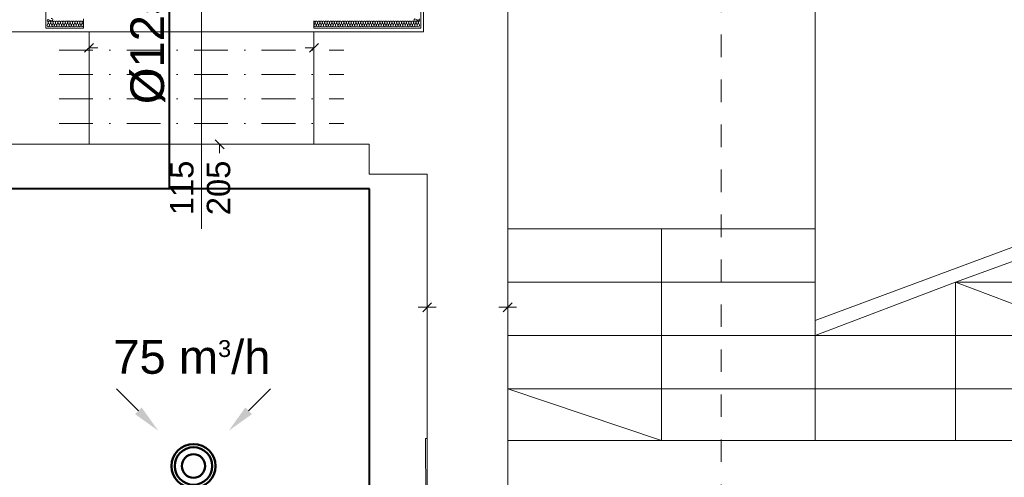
# Model space of a CAD drawing. Header units: millimetres. Extents: x 178516 to 426772, y -178579 to -115871.
# Tile 25 of 256: x 218993 to 224247, y -128816 to -126374. Entities that reach past the tile are written whole.
import ezdxf

# ---------------------------------------------------------------- set-up
doc = ezdxf.new("R2010")
doc.units = ezdxf.units.MM
doc.header["$MEASUREMENT"] = 0
doc.linetypes.add('Kropki i Kreski', pattern=[360, 180, -90, 0, -90])
doc.linetypes.add('Przerywana', pattern=[240, 120, -120])
doc.layers.get('0').update_dxf_attribs({"color": 252, "lineweight": 5})
for name, color, linetype, lineweight in [('840-G Znaczniki ogólne_Nr_pióra__3', 252, 'Continuous', 5), ('HVAC_exhaust_W1.1', 30, 'Continuous', 50), ('IS_nawiew', 5, 'Continuous', 40), ('IS_wywiew', 1, 'Continuous', 40), ('Nowe_! NAZWY POM_Nr_pióra__19', 252, 'Continuous', 5), ('Nowe_320-W Umeblowanie_Nr_pióra__181', 252, 'Continuous', 5), ('Nowe_810-G Ogólne_Nr_pióra__21', 252, 'Continuous', 5), ('Nowe_820-G Rysunki Obrazki_Nr_pióra__24', 252, 'Continuous', 5), ('Nowe_820-G Rysunki Obrazki_Nr_pióra__27', 252, 'Continuous', 5), ('Nowe_Nowe_220(1)-A Ściany zewnętrzne_Nr_pióra__57', 252, 'Continuous', 5), ('Nowe_TABELKA_Nr_pióra__1', 252, 'Continuous', 5)]:
    doc.layers.add(name, color=color, linetype=linetype, lineweight=lineweight)
doc.layers.add('HVAC_exhaust_W1', color=7, linetype='Continuous', lineweight=50, true_color=0xd10000)
doc.styles.add('GENERATED_STYLE_1', font='arial.ttf')
doc.styles.add('WE12', font='arial.ttf')
doc.styles.add('WE2', font='arial.ttf')

# ---------------------------------------------------------------- blocks, each defined once
blk = doc.blocks.new('podkład 20251118')
at = {"color": 252, "linetype": 'Continuous', "lineweight": 5}
for p, q in [((219387.3, -126500.1), (219339.8, -126547.6)), ((220539.6, -126547.6), (220587.1, -126500.1)), ((219363.6, -126523.9), (219411.1, -126523.9)), ((220563.4, -126523.9), (220515.9, -126523.9)), ((220083.9, -127062.2), (220036.4, -127014.7)), ((220060.2, -127038.4), (220060.2, -127085.9)), ((221144.2, -127932.1), (221191.7, -127884.6)), ((221191.7, -127884.6), (221144.2, -127932.1)), ((221573.7, -127932.1), (221621.2, -127884.6)), ((221621.2, -127884.6), (221573.7, -127932.1)), ((221168, -127908.3), (221120.5, -127908.3)), ((221168, -127908.3), (221215.5, -127908.3)), ((221597.5, -127908.3), (221550, -127908.3)), ((221597.5, -127908.3), (221645, -127908.3))]:
    blk.add_line(p, q, dxfattribs=at)
at = {"layer": '840-G Znaczniki ogólne_Nr_pióra__3', "color": 252, "linetype": 'Przerywana', "lineweight": 5}
blk.add_line((222737, -121893.5), (222737, -143583.5), dxfattribs=at)
at = {"layer": 'Nowe_! NAZWY POM_Nr_pióra__19', "color": 252, "linetype": 'Continuous', "lineweight": 5}
for p, q in [((220858, -127038.4), (218658, -127038.4)), ((220858, -127198.4), (220858, -127038.4)), ((221168, -127198.4), (220858, -127198.4)), ((221168, -128608.8), (221168, -127198.4)), ((221168, -130173.3), (221159.3, -128608.8)), ((221159.3, -128608.8), (221168, -128608.8))]:
    blk.add_line(p, q, dxfattribs=at)
at = {"layer": 'Nowe_320-W Umeblowanie_Nr_pióra__181', "color": 252, "linetype": 'Continuous', "lineweight": 5}
for p, q in [((219139.9, -126402.4), (219145.2, -126390.3)), ((219146.3, -126390.3), (219151.7, -126402.4)), ((219161.3, -126379), (219149.2, -126373.7)), ((219152.8, -126402.4), (219158.2, -126390.3)), ((219159.3, -126390.3), (219164.7, -126402.4)), ((219165.8, -126402.4), (219171.1, -126390.3)), ((219172.2, -126390.3), (219177.6, -126402.4)), ((219178.7, -126402.4), (219184.1, -126390.3)), ((219185.2, -126390.3), (219190.6, -126402.4)), ((219191.6, -126402.4), (219197, -126390.3)), ((219198.1, -126390.3), (219203.5, -126402.4)), ((219204.6, -126402.4), (219210, -126390.3)), ((219211.1, -126390.3), (219216.5, -126402.4)), ((219217.5, -126402.4), (219222.9, -126390.3)), ((219224, -126390.3), (219229.4, -126402.4)), ((219230.5, -126402.4), (219235.9, -126390.3)), ((219237, -126390.3), (219242.4, -126402.4)), ((219243.4, -126402.4), (219248.8, -126390.3)), ((219249.9, -126390.3), (219255.3, -126402.4)), ((219256.4, -126402.4), (219261.8, -126390.3)), ((219262.9, -126390.3), (219268.2, -126402.4)), ((219269.3, -126402.4), (219274.7, -126390.3)), ((219275.8, -126390.3), (219281.2, -126402.4)), ((219282.3, -126402.4), (219287.7, -126390.3)), ((219288.8, -126390.3), (219294.1, -126402.4)), ((219295.2, -126402.4), (219300.6, -126390.3)), ((219301.7, -126390.3), (219307.1, -126402.4)), ((219308.2, -126402.4), (219313.6, -126390.3)), ((219314.6, -126390.3), (219320, -126402.4)), ((219321.1, -126402.4), (219326.5, -126390.3)), ((219327.6, -126390.3), (219333, -126402.4)), ((220563.9, -126402.4), (220569.2, -126390.3)), ((220570.3, -126390.3), (220575.6, -126402.4)), ((220576.7, -126402.4), (220582, -126390.3)), ((220583.1, -126390.3), (220588.4, -126402.4)), ((220589.5, -126402.4), (220594.9, -126390.3)), ((220595.9, -126390.3), (220601.3, -126402.4)), ((220602.3, -126402.4), (220607.7, -126390.3)), ((220608.7, -126390.3), (220614.1, -126402.4)), ((220615.2, -126402.4), (220620.5, -126390.3)), ((220621.6, -126390.3), (220626.9, -126402.4)), ((220628, -126402.4), (220633.3, -126390.3)), ((220634.4, -126390.3), (220639.7, -126402.4)), ((220640.8, -126402.4), (220646.1, -126390.3)), ((220647.2, -126390.3), (220652.5, -126402.4)), ((220653.6, -126402.4), (220658.9, -126390.3)), ((220660, -126390.3), (220665.3, -126402.4)), ((220666.4, -126402.4), (220671.8, -126390.3)), ((220672.8, -126390.3), (220678.2, -126402.4)), ((220679.2, -126402.4), (220684.6, -126390.3)), ((220685.6, -126390.3), (220691, -126402.4)), ((220692.1, -126402.4), (220697.4, -126390.3)), ((220698.5, -126390.3), (220703.8, -126402.4)), ((220704.9, -126402.4), (220710.2, -126390.3)), ((220711.3, -126390.3), (220716.6, -126402.4)), ((220717.7, -126402.4), (220723, -126390.3)), ((220724.1, -126390.3), (220729.4, -126402.4)), ((220730.5, -126402.4), (220735.8, -126390.3)), ((220736.9, -126390.3), (220742.2, -126402.4)), ((220743.3, -126402.4), (220748.7, -126390.3)), ((220749.7, -126390.3), (220755.1, -126402.4)), ((220756.1, -126402.4), (220761.5, -126390.3)), ((220762.5, -126390.3), (220767.9, -126402.4)), ((220769, -126402.4), (220774.3, -126390.3)), ((220775.4, -126390.3), (220780.7, -126402.4)), ((220781.8, -126402.4), (220787.1, -126390.3)), ((220788.2, -126390.3), (220793.5, -126402.4)), ((220794.6, -126402.4), (220799.9, -126390.3)), ((220801, -126390.3), (220806.3, -126402.4)), ((220807.4, -126402.4), (220812.7, -126390.3)), ((220813.8, -126390.3), (220819.1, -126402.4)), ((220820.2, -126402.4), (220825.6, -126390.3)), ((220826.6, -126390.3), (220832, -126402.4)), ((220833, -126402.4), (220838.4, -126390.3)), ((220839.4, -126390.3), (220844.8, -126402.4)), ((220845.9, -126402.4), (220851.2, -126390.3)), ((220852.3, -126390.3), (220857.6, -126402.4)), ((220858.7, -126402.4), (220864, -126390.3)), ((220865.1, -126390.3), (220870.4, -126402.4)), ((220871.5, -126402.4), (220876.8, -126390.3)), ((220877.9, -126390.3), (220883.2, -126402.4)), ((220884.3, -126402.4), (220889.6, -126390.3)), ((220890.7, -126390.3), (220896, -126402.4)), ((220897.1, -126402.4), (220902.5, -126390.3)), ((220903.5, -126390.3), (220908.9, -126402.4)), ((220909.9, -126402.4), (220915.3, -126390.3)), ((220916.4, -126390.3), (220921.7, -126402.4)), ((220922.8, -126402.4), (220928.1, -126390.3)), ((220929.2, -126390.3), (220934.5, -126402.4)), ((220935.6, -126402.4), (220940.9, -126390.3)), ((220942, -126390.3), (220947.3, -126402.4)), ((220948.4, -126402.4), (220953.7, -126390.3)), ((220954.8, -126390.3), (220960.1, -126402.4)), ((220961.2, -126402.4), (220966.5, -126390.3)), ((220967.6, -126390.3), (220972.9, -126402.4)), ((220974, -126402.4), (220979.4, -126390.3)), ((220980.4, -126390.3), (220985.8, -126402.4)), ((220986.8, -126402.4), (220992.2, -126390.3)), ((220993.3, -126390.3), (220998.6, -126402.4)), ((220999.7, -126402.4), (221005, -126390.3)), ((221006.1, -126390.3), (221011.4, -126402.4)), ((221012.5, -126402.4), (221017.8, -126390.3)), ((221018.9, -126390.3), (221024.2, -126402.4)), ((221025.3, -126402.4), (221030.6, -126390.3)), ((221031.7, -126390.3), (221037, -126402.4)), ((221038.1, -126402.4), (221043.4, -126390.3)), ((221044.5, -126390.3), (221049.8, -126402.4)), ((221050.9, -126402.4), (221056.3, -126390.3)), ((221057.3, -126390.3), (221062.7, -126402.4)), ((221063.7, -126402.4), (221069.1, -126390.3)), ((221070.2, -126390.3), (221075.5, -126402.4)), ((221076.6, -126402.4), (221081.9, -126390.3)), ((221083, -126390.3), (221088.3, -126402.4)), ((221089.4, -126402.4), (221094.7, -126390.3)), ((221095.8, -126390.3), (221101.1, -126402.4)), ((221102.2, -126402.4), (221107.5, -126390.3)), ((221105.7, -126370.2), (221117.8, -126375.5)), ((221105.7, -126370.2), (221117.8, -126375.5)), ((221105.7, -126370.2), (221117.8, -126375.5)), ((221117.8, -126376.5), (221105.7, -126381.8)), ((221117.8, -126376.5), (221105.7, -126381.8)), ((221117.8, -126376.5), (221105.7, -126381.8)), ((221108.6, -126390.3), (221113.9, -126402.4)), ((221115, -126402.4), (221120.3, -126390.3)), ((221121.4, -126390.3), (221126.7, -126402.4))]:
    blk.add_line(p, q, dxfattribs=at)
at = {"layer": 'Nowe_320-W Umeblowanie_Nr_pióra__181', "color": 252, "linetype": 'Continuous', "lineweight": 5, "extrusion": (0, 0, -1)}
for centre, major_axis, ratio, start_param, end_param in [((219145.8, -126404.9), (0, 6.47), 0.98556, 1.158002, 5.125182), ((219139.3, -126387.7), (0, 6.47), 0.98556, 0, 1.98359), ((219146.6, -126379.6), (6.38, 0), 0.99989, 3.141593, 5.125182), ((219152.3, -126387.7), (0, 6.47), 0.98556, 4.299596, 6.283185), ((219158.7, -126404.9), (0, 6.47), 0.98556, 1.158002, 5.125182), ((219152.3, -126387.7), (0, 6.47), 0.98556, 0, 1.98359), ((219165.2, -126387.7), (0, 6.47), 0.98556, 4.299596, 6.283185), ((219163.9, -126373.2), (6.38, 0), 0.99989, 4.299595, 8.266775), ((219171.7, -126404.9), (0, 6.47), 0.98556, 1.158002, 5.125182), ((219165.2, -126387.7), (0, 6.47), 0.98556, 0, 1.98359), ((219178.2, -126387.7), (0, 6.47), 0.98556, 4.299596, 6.283185), ((219184.6, -126404.9), (0, 6.47), 0.98556, 1.158002, 5.125182), ((219178.2, -126387.7), (0, 6.47), 0.98556, 0, 1.98359), ((219191.1, -126387.7), (0, 6.47), 0.98556, 4.299596, 6.283185), ((219197.6, -126404.9), (0, 6.47), 0.98556, 1.158002, 5.125182), ((219191.1, -126387.7), (0, 6.47), 0.98556, 0, 1.98359), ((219204.1, -126387.7), (0, 6.47), 0.98556, 4.299596, 6.283185), ((219210.5, -126404.9), (0, 6.47), 0.98556, 1.158002, 5.125182), ((219204.1, -126387.7), (0, 6.47), 0.98556, 0, 1.98359), ((219217, -126387.7), (0, 6.47), 0.98556, 4.299596, 6.283185), ((219223.5, -126404.9), (0, 6.47), 0.98556, 1.158002, 5.125182), ((219217, -126387.7), (0, 6.47), 0.98556, 0, 1.98359), ((219229.9, -126387.7), (0, 6.47), 0.98556, 4.299596, 6.283185), ((219236.4, -126404.9), (0, 6.47), 0.98556, 1.158002, 5.125182), ((219229.9, -126387.7), (0, 6.47), 0.98556, 0, 1.98359), ((219242.9, -126387.7), (0, 6.47), 0.98556, 4.299596, 6.283185), ((219249.4, -126404.9), (0, 6.47), 0.98556, 1.158002, 5.125182), ((219242.9, -126387.7), (0, 6.47), 0.98556, 0, 1.98359), ((219255.8, -126387.7), (0, 6.47), 0.98556, 4.299596, 6.283185), ((219262.3, -126404.9), (0, 6.47), 0.98556, 1.158002, 5.125182), ((219255.8, -126387.7), (0, 6.47), 0.98556, 0, 1.98359), ((219268.8, -126387.7), (0, 6.47), 0.98556, 4.299596, 6.283185), ((219275.3, -126404.9), (0, 6.47), 0.98556, 1.158002, 5.125182), ((219268.8, -126387.7), (0, 6.47), 0.98556, 0, 1.98359), ((219281.7, -126387.7), (0, 6.47), 0.98556, 4.299596, 6.283185), ((219288.2, -126404.9), (0, 6.47), 0.98556, 1.158002, 5.125182), ((219281.7, -126387.7), (0, 6.47), 0.98556, 0, 1.98359), ((219294.7, -126387.7), (0, 6.47), 0.98556, 4.299596, 6.283185), ((219301.2, -126404.9), (0, 6.47), 0.98556, 1.158002, 5.125182), ((219294.7, -126387.7), (0, 6.47), 0.98556, 0, 1.98359), ((219307.6, -126387.7), (0, 6.47), 0.98556, 4.299596, 6.283185), ((219314.1, -126404.9), (0, 6.47), 0.98556, 1.158002, 5.125182), ((219307.6, -126387.7), (0, 6.47), 0.98556, 0, 1.98359), ((219320.6, -126387.7), (0, 6.47), 0.98556, 4.299596, 6.283185), ((219327.1, -126404.9), (0, 6.47), 0.98556, 1.158002, 5.125182), ((219320.6, -126387.7), (0, 6.47), 0.98556, 0, 1.98359), ((219333.5, -126387.7), (0, 6.47), 0.98556, 4.299596, 6.283185), ((220569.8, -126404.9), (0, 6.41), 0.995632, 1.158002, 5.125182), ((220563.4, -126387.7), (0, 6.41), 0.995632, 0, 1.98359), ((220576.2, -126387.7), (0, 6.41), 0.995632, 4.299596, 6.283185), ((220582.6, -126404.9), (0, 6.41), 0.995632, 1.158002, 5.125182), ((220576.2, -126387.7), (0, 6.41), 0.995632, 0, 1.98359), ((220589, -126387.7), (0, 6.41), 0.995632, 4.299596, 6.283185), ((220595.4, -126404.9), (0, 6.41), 0.995632, 1.158002, 5.125182), ((220589, -126387.7), (0, 6.41), 0.995632, 0, 1.98359), ((220601.8, -126387.7), (0, 6.41), 0.995632, 4.299596, 6.283185), ((220608.2, -126404.9), (0, 6.41), 0.995632, 1.158002, 5.125182), ((220601.8, -126387.7), (0, 6.41), 0.995632, 0, 1.98359), ((220614.6, -126387.7), (0, 6.41), 0.995632, 4.299596, 6.283185), ((220621, -126404.9), (0, 6.41), 0.995632, 1.158002, 5.125182), ((220614.6, -126387.7), (0, 6.41), 0.995632, 0, 1.98359), ((220627.4, -126387.7), (0, 6.41), 0.995632, 4.299596, 6.283185), ((220633.8, -126404.9), (0, 6.41), 0.995632, 1.158002, 5.125182), ((220627.4, -126387.7), (0, 6.41), 0.995632, 0, 1.98359), ((220640.3, -126387.7), (0, 6.41), 0.995632, 4.299596, 6.283185), ((220646.7, -126404.9), (0, 6.41), 0.995632, 1.158002, 5.125182), ((220640.3, -126387.7), (0, 6.41), 0.995632, 0, 1.98359), ((220653.1, -126387.7), (0, 6.41), 0.995632, 4.299596, 6.283185), ((220659.5, -126404.9), (0, 6.41), 0.995632, 1.158002, 5.125182), ((220653.1, -126387.7), (0, 6.41), 0.995632, 0, 1.98359), ((220665.9, -126387.7), (0, 6.41), 0.995632, 4.299596, 6.283185), ((220672.3, -126404.9), (0, 6.41), 0.995632, 1.158002, 5.125182), ((220665.9, -126387.7), (0, 6.41), 0.995632, 0, 1.98359), ((220678.7, -126387.7), (0, 6.41), 0.995632, 4.299596, 6.283185), ((220685.1, -126404.9), (0, 6.41), 0.995632, 1.158002, 5.125182), ((220678.7, -126387.7), (0, 6.41), 0.995632, 0, 1.98359), ((220691.5, -126387.7), (0, 6.41), 0.995632, 4.299596, 6.283185), ((220697.9, -126404.9), (0, 6.41), 0.995632, 1.158002, 5.125182), ((220691.5, -126387.7), (0, 6.41), 0.995632, 0, 1.98359), ((220704.3, -126387.7), (0, 6.41), 0.995632, 4.299596, 6.283185), ((220710.7, -126404.9), (0, 6.41), 0.995632, 1.158002, 5.125182), ((220704.3, -126387.7), (0, 6.41), 0.995632, 0, 1.98359), ((220717.2, -126387.7), (0, 6.41), 0.995632, 4.299596, 6.283185), ((220723.6, -126404.9), (0, 6.41), 0.995632, 1.158002, 5.125182), ((220717.2, -126387.7), (0, 6.41), 0.995632, 0, 1.98359), ((220730, -126387.7), (0, 6.41), 0.995632, 4.299596, 6.283185), ((220736.4, -126404.9), (0, 6.41), 0.995632, 1.158002, 5.125182), ((220730, -126387.7), (0, 6.41), 0.995632, 0, 1.98359), ((220742.8, -126387.7), (0, 6.41), 0.995632, 4.299596, 6.283185), ((220749.2, -126404.9), (0, 6.41), 0.995632, 1.158002, 5.125182), ((220742.8, -126387.7), (0, 6.41), 0.995632, 0, 1.98359), ((220755.6, -126387.7), (0, 6.41), 0.995632, 4.299596, 6.283185), ((220762, -126404.9), (0, 6.41), 0.995632, 1.158002, 5.125182), ((220755.6, -126387.7), (0, 6.41), 0.995632, 0, 1.98359), ((220768.4, -126387.7), (0, 6.41), 0.995632, 4.299596, 6.283185), ((220774.8, -126404.9), (0, 6.41), 0.995632, 1.158002, 5.125182), ((220768.4, -126387.7), (0, 6.41), 0.995632, 0, 1.98359), ((220781.2, -126387.7), (0, 6.41), 0.995632, 4.299596, 6.283185), ((220787.6, -126404.9), (0, 6.41), 0.995632, 1.158002, 5.125182), ((220781.2, -126387.7), (0, 6.41), 0.995632, 0, 1.98359), ((220794.1, -126387.7), (0, 6.41), 0.995632, 4.299596, 6.283185), ((220800.5, -126404.9), (0, 6.41), 0.995632, 1.158002, 5.125182), ((220794.1, -126387.7), (0, 6.41), 0.995632, 0, 1.98359), ((220806.9, -126387.7), (0, 6.41), 0.995632, 4.299596, 6.283185), ((220813.3, -126404.9), (0, 6.41), 0.995632, 1.158002, 5.125182), ((220806.9, -126387.7), (0, 6.41), 0.995632, 0, 1.98359), ((220819.7, -126387.7), (0, 6.41), 0.995632, 4.299596, 6.283185), ((220826.1, -126404.9), (0, 6.41), 0.995632, 1.158002, 5.125182), ((220819.7, -126387.7), (0, 6.41), 0.995632, 0, 1.98359), ((220832.5, -126387.7), (0, 6.41), 0.995632, 4.299596, 6.283185), ((220838.9, -126404.9), (0, 6.41), 0.995632, 1.158002, 5.125182), ((220832.5, -126387.7), (0, 6.41), 0.995632, 0, 1.98359), ((220845.3, -126387.7), (0, 6.41), 0.995632, 4.299596, 6.283185), ((220851.7, -126404.9), (0, 6.41), 0.995632, 1.158002, 5.125182), ((220845.3, -126387.7), (0, 6.41), 0.995632, 0, 1.98359), ((220858.1, -126387.7), (0, 6.41), 0.995632, 4.299596, 6.283185), ((220864.5, -126404.9), (0, 6.41), 0.995632, 1.158002, 5.125182), ((220858.1, -126387.7), (0, 6.41), 0.995632, 0, 1.98359), ((220871, -126387.7), (0, 6.41), 0.995632, 4.299596, 6.283185), ((220877.4, -126404.9), (0, 6.41), 0.995632, 1.158002, 5.125182), ((220871, -126387.7), (0, 6.41), 0.995632, 0, 1.98359), ((220883.8, -126387.7), (0, 6.41), 0.995632, 4.299596, 6.283185), ((220890.2, -126404.9), (0, 6.41), 0.995632, 1.158002, 5.125182), ((220883.8, -126387.7), (0, 6.41), 0.995632, 0, 1.98359), ((220896.6, -126387.7), (0, 6.41), 0.995632, 4.299596, 6.283185), ((220903, -126404.9), (0, 6.41), 0.995632, 1.158002, 5.125182), ((220896.6, -126387.7), (0, 6.41), 0.995632, 0, 1.98359), ((220909.4, -126387.7), (0, 6.41), 0.995632, 4.299596, 6.283185), ((220915.8, -126404.9), (0, 6.41), 0.995632, 1.158002, 5.125182), ((220909.4, -126387.7), (0, 6.41), 0.995632, 0, 1.98359), ((220922.2, -126387.7), (0, 6.41), 0.995632, 4.299596, 6.283185), ((220928.6, -126404.9), (0, 6.41), 0.995632, 1.158002, 5.125182), ((220922.2, -126387.7), (0, 6.41), 0.995632, 0, 1.98359), ((220935, -126387.7), (0, 6.41), 0.995632, 4.299596, 6.283185), ((220941.4, -126404.9), (0, 6.41), 0.995632, 1.158002, 5.125182), ((220935, -126387.7), (0, 6.41), 0.995632, 0, 1.98359), ((220947.9, -126387.7), (0, 6.41), 0.995632, 4.299596, 6.283185), ((220954.3, -126404.9), (0, 6.41), 0.995632, 1.158002, 5.125182), ((220947.9, -126387.7), (0, 6.41), 0.995632, 0, 1.98359), ((220960.7, -126387.7), (0, 6.41), 0.995632, 4.299596, 6.283185), ((220967.1, -126404.9), (0, 6.41), 0.995632, 1.158002, 5.125182), ((220960.7, -126387.7), (0, 6.41), 0.995632, 0, 1.98359), ((220973.5, -126387.7), (0, 6.41), 0.995632, 4.299596, 6.283185), ((220979.9, -126404.9), (0, 6.41), 0.995632, 1.158002, 5.125182), ((220973.5, -126387.7), (0, 6.41), 0.995632, 0, 1.98359), ((220986.3, -126387.7), (0, 6.41), 0.995632, 4.299596, 6.283185), ((220992.7, -126404.9), (0, 6.41), 0.995632, 1.158002, 5.125182), ((220986.3, -126387.7), (0, 6.41), 0.995632, 0, 1.98359), ((220999.1, -126387.7), (0, 6.41), 0.995632, 4.299596, 6.283185), ((221005.5, -126404.9), (0, 6.41), 0.995632, 1.158002, 5.125182), ((220999.1, -126387.7), (0, 6.41), 0.995632, 0, 1.98359), ((221011.9, -126387.7), (0, 6.41), 0.995632, 4.299596, 6.283185), ((221018.3, -126404.9), (0, 6.41), 0.995632, 1.158002, 5.125182), ((221011.9, -126387.7), (0, 6.41), 0.995632, 0, 1.98359), ((221024.8, -126387.7), (0, 6.41), 0.995632, 4.299596, 6.283185), ((221031.2, -126404.9), (0, 6.41), 0.995632, 1.158002, 5.125182), ((221024.8, -126387.7), (0, 6.41), 0.995632, 0, 1.98359), ((221037.6, -126387.7), (0, 6.41), 0.995632, 4.299596, 6.283185), ((221044, -126404.9), (0, 6.41), 0.995632, 1.158002, 5.125182), ((221037.6, -126387.7), (0, 6.41), 0.995632, 0, 1.98359), ((221050.4, -126387.7), (0, 6.41), 0.995632, 4.299596, 6.283185), ((221056.8, -126404.9), (0, 6.41), 0.995632, 1.158002, 5.125182), ((221050.4, -126387.7), (0, 6.41), 0.995632, 0, 1.98359), ((221063.2, -126387.7), (0, 6.41), 0.995632, 4.299596, 6.283185), ((221069.6, -126404.9), (0, 6.41), 0.995632, 1.158002, 5.125182), ((221063.2, -126387.7), (0, 6.41), 0.995632, 0, 1.98359), ((221076, -126387.7), (0, 6.41), 0.995632, 4.299596, 6.283185), ((221082.4, -126404.9), (0, 6.41), 0.995632, 1.158002, 5.125182), ((221076, -126387.7), (0, 6.41), 0.995632, 0, 1.98359), ((221088.8, -126387.7), (0, 6.41), 0.995632, 4.299596, 6.283185), ((221095.2, -126404.9), (0, 6.41), 0.995632, 1.158002, 5.125182), ((221088.8, -126387.7), (0, 6.41), 0.995632, 0, 1.98359), ((221101.7, -126387.7), (0, 6.41), 0.995632, 4.299596, 6.283185), ((221103.1, -126376), (-6.38, 0), 0.999024, 4.299595, 8.266775), ((221103.1, -126376), (-6.38, 0), 0.999024, 4.299595, 8.266775), ((221103.1, -126376), (-6.38, 0), 0.999024, 4.299595, 8.266775), ((221108.1, -126404.9), (0, 6.41), 0.995632, 1.158002, 5.125182), ((221101.7, -126387.7), (0, 6.41), 0.995632, 0, 1.98359), ((221114.5, -126387.7), (0, 6.41), 0.995632, 4.299596, 6.283185), ((221120.9, -126404.9), (0, 6.41), 0.995632, 1.158002, 5.125182), ((221114.5, -126387.7), (0, 6.41), 0.995632, 0, 1.98359), ((221120.4, -126369.6), (6.38, 0), 0.999024, 0, 1.98359), ((221120.4, -126369.6), (6.38, 0), 0.999024, 0, 1.98359), ((221120.4, -126369.6), (6.38, 0), 0.999024, 0, 1.98359), ((221120.4, -126382.4), (-6.38, 0), 0.999024, 1.158003, 3.141593), ((221120.4, -126382.4), (-6.38, 0), 0.999024, 1.158003, 3.141593), ((221120.4, -126382.4), (-6.38, 0), 0.999024, 1.158003, 3.141593), ((221127.3, -126387.7), (0, 6.41), 0.995632, 4.299596, 6.283185)]:
    blk.add_ellipse(centre, major_axis=major_axis, ratio=ratio, start_param=start_param, end_param=end_param, dxfattribs=at)
at = {"layer": 'Nowe_810-G Ogólne_Nr_pióra__21', "color": 252, "linetype": 'Kropki i Kreski', "lineweight": 5}
for p, q in [((219204.2, -126535.5), (220722.8, -126535.5)), ((219204.2, -126665.5), (220722.8, -126665.5)), ((219204.2, -126795.5), (220722.8, -126795.5)), ((219204.2, -126927.5), (220722.8, -126927.5))]:
    blk.add_line(p, q, dxfattribs=at)
at = {"layer": 'Nowe_820-G Rysunki Obrazki_Nr_pióra__24', "color": 7, "linetype": 'Continuous', "lineweight": 15}
blk.add_line((219963.5, -126289.7), (219963.5, -127489.2), dxfattribs=at)
at = {"layer": 'Nowe_820-G Rysunki Obrazki_Nr_pióra__27', "color": 252, "linetype": 'Continuous', "lineweight": 5}
for p, q in [((221133.7, -123679.1), (221133.7, -126418.4)), ((219133.6, -126418.4), (219133.6, -126113.7)), ((219333.5, -126368.4), (219333.5, -126418.4)), ((220563.4, -126418.4), (220563.4, -126379.5)), ((219133.6, -126418.4), (219333.3, -126418.4)), ((220563.4, -126418.4), (221133.7, -126418.4))]:
    blk.add_line(p, q, dxfattribs=at)
at = {"layer": 'Nowe_Nowe_220(1)-A Ściany zewnętrzne_Nr_pióra__57', "color": 252, "linetype": 'Continuous', "lineweight": 5}
for p, q in [((221147.5, -124259.5), (221147.5, -126438.4)), ((221597.5, -124659.5), (221597.5, -129989.5)), ((223237.5, -126069.5), (223237.5, -128619.5)), ((212737.6, -126438.4), (221147.5, -126438.4)), ((219363.6, -126438.4), (219363.6, -127038.4)), ((220563.4, -126438.4), (220563.4, -127038.4)), ((213297, -127038.4), (220858, -127038.4)), ((220858, -127038.4), (220858, -127198.4)), ((220858, -127198.4), (221168, -127198.4)), ((221168, -127198.4), (221168, -130498.4)), ((224737.5, -127420.8), (223237.5, -127979.5)), ((221597.5, -127489.5), (223237.5, -127489.5)), ((222417.5, -127489.5), (222417.5, -128619.5)), ((224737.5, -127500.8), (223987.5, -127774.5)), ((221597.5, -127774.5), (223237.5, -127774.5)), ((223987.5, -127774.5), (223237.5, -128059.5)), ((223987.5, -127774.5), (223987.5, -128619.5)), ((223987.5, -127774.5), (224737.5, -127774.5)), ((223987.5, -127774.5), (224737.5, -128059.5)), ((221597.5, -128059.5), (223237.5, -128059.5)), ((223237.5, -128059.5), (224737.5, -128059.5)), ((221597.5, -128344.5), (223237.5, -128344.5)), ((222417.5, -128619.5), (221597.5, -128344.5)), ((223237.5, -128344.5), (224737.5, -128344.5)), ((221597.5, -128619.5), (224737.5, -128619.5))]:
    blk.add_line(p, q, dxfattribs=at)
at = {"layer": 'Nowe_TABELKA_Nr_pióra__1', "color": 252, "lineweight": 5, "style": 'GENERATED_STYLE_1'}
for s, p in [('115', (219920.8, -127417.2)), ('205', (220116.7, -127417.2))]:
    blk.add_text(s, height=125, rotation=90, dxfattribs=at).set_placement(p)
blk = doc.blocks.new('A$C9c2f266a')
at = {"layer": 'HVAC_exhaust_W1', "color": 1, "lineweight": 15}
blk.add_lwpolyline([(106.1, -106.1), (222.7, -222.7)], dxfattribs=at)
at = {"layer": 'HVAC_exhaust_W1', "color": 1}
blk.add_solid([(88.4, -123.7), (0, 0), (123.7, -88.4)], dxfattribs=at)
blk = doc.blocks.new('A$C3e16bd39')
at = {"layer": 'HVAC_exhaust_W1.1', "color": 1}
for centre, radius in [((0, 0), 117.5), ((0, 0), 100), ((0, 0, 200), 62.5)]:
    blk.add_circle(centre, radius, dxfattribs=at)
at = {"layer": 'HVAC_exhaust_W1', "rotation": 180}
blk.add_blockref('A$C9c2f266a', (-188.1, 188.4, -20), dxfattribs=at)
at = {"layer": 'HVAC_exhaust_W1', "xscale": -1, "rotation": 180}
blk.add_blockref('A$C9c2f266a', (188.1, 188.4, -20), dxfattribs=at)
at = {"layer": 'HVAC_exhaust_W1', "xscale": -1}
blk.add_blockref('A$C9c2f266a', (-188.1, -188.4, -20), dxfattribs=at)
at = {"layer": 'HVAC_exhaust_W1'}
blk.add_blockref('A$C9c2f266a', (188.1, -188.4, -20), dxfattribs=at)

msp = doc.modelspace()

# ---------------------------------------------------------------- linework, layer by layer
at = {"layer": 'IS_nawiew'}
for p, q in [((220859.9, -127275.8), (214689.3, -127275.8)), ((220859.9, -131029.5), (220859.9, -127275.8))]:
    msp.add_line(p, q, dxfattribs=at)
msp.add_lwpolyline([(219792.5, -127275.8), (219792.5, -126177.2), (219792.5, -126177.2)], dxfattribs=at)

# ---------------------------------------------------------------- block references
msp.add_blockref('podkład 20251118', (0, 0))
at = {"layer": 'IS_wywiew'}
msp.add_blockref('A$C3e16bd39', (219920.8, -128755.7, -200), dxfattribs=at)

# ---------------------------------------------------------------- texts
at = {"layer": 'IS_nawiew', "insert": (219677.2, -126516.9), "char_height": 180, "width": 932.234, "attachment_point": 5, "rotation": 90, "style": 'WE12'}
msp.add_mtext('%%C125', dxfattribs=at)
at = {"layer": 'IS_wywiew', "insert": (219912.3, -128174.9, -5580), "char_height": 180, "attachment_point": 5, "rotation": 359.9539, "style": 'WE2'}
msp.add_mtext('75 m{\\A2;\\H0.5x;3}/h', dxfattribs=at)

doc.saveas('drawing.dxf')
